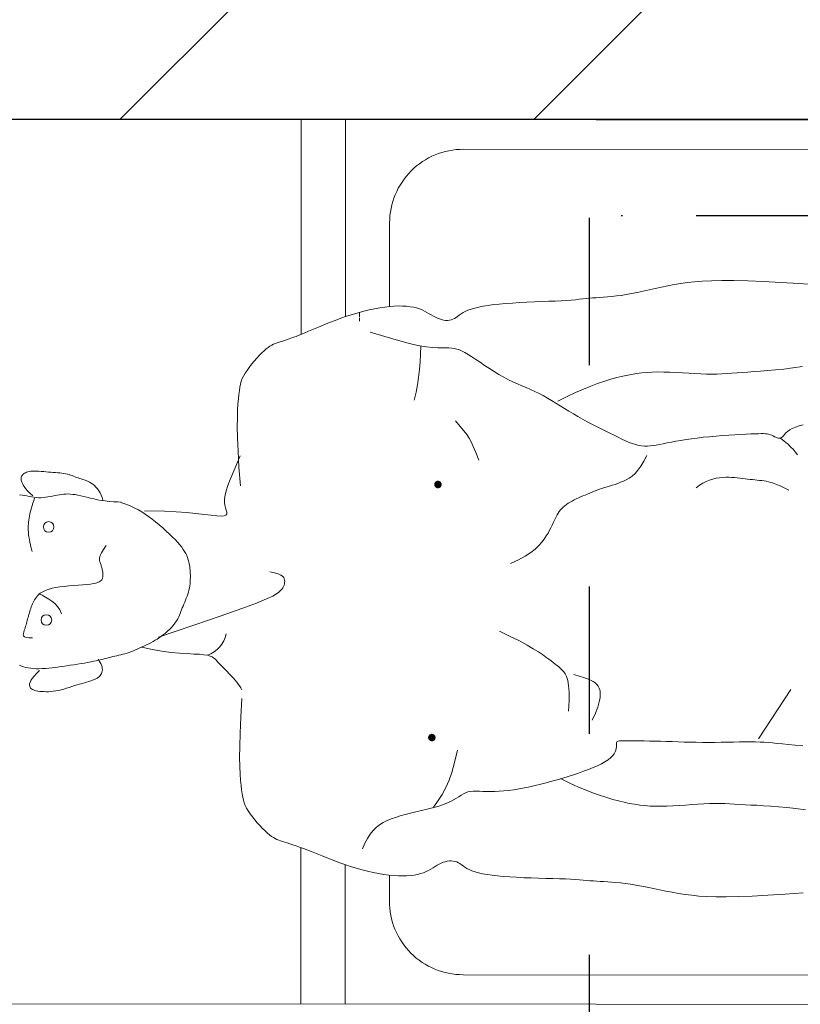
# Model space of a CAD drawing. Header units: millimetres. Extents: x 24385 to 79107, y -56478 to -23676.
# Tile 254 of 256: x 28081 to 28144, y -25448 to -25368. Entities that reach past the tile are written whole.
import ezdxf

# ---------------------------------------------------------------- set-up
doc = ezdxf.new("R2010")
doc.units = ezdxf.units.MM
doc.header["$LTSCALE"] = 2
doc.linetypes.add('ACAD_ISO03W100', pattern=[30, 12, -18])
doc.linetypes.add('ACAD_ISO10W100', pattern=[18, 12, -3, 0, -3])
for name, color, linetype, lineweight in [('0_OPIS', 7, 'Continuous', 13), ('10', 7, 'Continuous', 9), ('3DPLAN_A_TABELKA POMIESZCZEŃ', 7, 'Continuous', 0), ('6', 253, 'Continuous', 0)]:
    doc.layers.add(name, color=color, linetype=linetype, lineweight=lineweight)
for name, color, linetype in [('3DPLAN_A_KRESKOWANIE 1', 253, 'Continuous'), ('3DPLAN_A_OPIS', 8, 'Continuous'), ('3DPLAN_K_NOŚNA', 7, 'Continuous')]:
    doc.layers.add(name, color=color, linetype=linetype)
doc.layers.add('3DPLAN_A_OBWIEDNIA', color=6, linetype='Continuous', plot=False)
for name, color, linetype, lineweight, true_color in [('FURNITURE ZD 1 500', 7, 'Continuous', 13, 0x9fa8a5), ('kanalizacja', 7, 'Continuous', 30, 0xbf3000), ('kanalizacja pod stropem skropliny', 7, 'Continuous', 30, 0x60bb04)]:
    doc.layers.add(name, color=color, linetype=linetype, lineweight=lineweight, true_color=true_color)
doc.styles.add('ARIAL', font='arial.ttf')

# ---------------------------------------------------------------- blocks, each defined once
blk = doc.blocks.new('A$C7B9C5A86')
at = {"layer": '6', "color": 7}
for p, q in [((1.787, 0.6386), (1.787, 0.6432)), ((1.787, 0.6362), (1.787, 0.6377)), ((1.787, 0.6338), (1.787, 0.6356)), ((2.0043, 0.2702), (2.0151, 0.2721)), ((2.0151, 0.2721), (2.0265, 0.2747)), ((2.0265, 0.2747), (2.027, 0.2749)), ((1.9441, 0.26), (1.9455, 0.2615)), ((1.9455, 0.2615), (1.9471, 0.2628)), ((1.9471, 0.2628), (1.9489, 0.264)), ((1.9489, 0.264), (1.9512, 0.2649)), ((1.9512, 0.2649), (1.9543, 0.2658)), ((1.9543, 0.2658), (1.9582, 0.2664)), ((1.9582, 0.2664), (1.9631, 0.2669)), ((1.9631, 0.2669), (1.9693, 0.2672)), ((1.9693, 0.2672), (1.9766, 0.2676)), ((1.9766, 0.2676), (1.985, 0.2681)), ((1.985, 0.2681), (1.9943, 0.2689)), ((1.9943, 0.2689), (2.0043, 0.2702)), ((1.9326, 0.2478), (1.9348, 0.2501)), ((1.9348, 0.2501), (1.937, 0.2523)), ((1.937, 0.2523), (1.9391, 0.2545)), ((1.9391, 0.2545), (1.941, 0.2565)), ((1.941, 0.2565), (1.9427, 0.2583)), ((1.9427, 0.2583), (1.9441, 0.26)), ((1.9238, 0.2385), (1.9259, 0.2408)), ((1.9259, 0.2408), (1.928, 0.2431)), ((1.928, 0.2431), (1.9303, 0.2454)), ((1.9303, 0.2454), (1.9326, 0.2478)), ((1.9165, 0.2278), (1.9175, 0.2299)), ((1.9175, 0.2299), (1.9188, 0.232)), ((1.9188, 0.232), (1.9202, 0.2341)), ((1.9202, 0.2341), (1.9219, 0.2363)), ((1.9219, 0.2363), (1.9238, 0.2385)), ((1.2985, 0.1664), (1.3071, 0.1671)), ((1.3071, 0.1671), (1.3146, 0.1678)), ((1.3146, 0.1678), (1.321, 0.1684)), ((1.321, 0.1684), (1.3267, 0.169)), ((1.3267, 0.169), (1.3318, 0.1695)), ((1.3318, 0.1695), (1.3365, 0.1699)), ((1.3365, 0.1699), (1.3411, 0.1702)), ((1.3411, 0.1702), (1.3457, 0.1705)), ((1.3457, 0.1705), (1.3507, 0.1706)), ((1.3507, 0.1706), (1.3561, 0.1707)), ((1.3561, 0.1707), (1.362, 0.1707)), ((1.362, 0.1707), (1.3682, 0.1706)), ((1.3682, 0.1706), (1.3748, 0.1704)), ((1.3748, 0.1704), (1.3815, 0.1703)), ((1.3815, 0.1703), (1.3884, 0.1702)), ((1.3884, 0.1702), (1.3954, 0.1701)), ((1.3954, 0.1701), (1.4023, 0.17)), ((1.4023, 0.17), (1.4092, 0.1701)), ((1.4092, 0.1701), (1.416, 0.1702)), ((1.416, 0.1702), (1.4228, 0.1703)), ((1.4228, 0.1703), (1.4294, 0.1705)), ((1.4294, 0.1705), (1.436, 0.1707)), ((1.436, 0.1707), (1.4425, 0.1709)), ((1.4425, 0.1709), (1.4489, 0.1711)), ((1.4489, 0.1711), (1.4552, 0.1713)), ((1.4552, 0.1713), (1.4614, 0.1714)), ((1.4614, 0.1714), (1.4675, 0.1716)), ((1.4675, 0.1716), (1.4733, 0.1716)), ((1.4733, 0.1716), (1.4788, 0.1717)), ((1.4788, 0.1717), (1.4839, 0.1717)), ((1.4839, 0.1717), (1.4884, 0.1717)), ((1.4884, 0.1717), (1.4924, 0.1717)), ((1.4924, 0.1717), (1.4958, 0.1717)), ((1.4958, 0.1717), (1.4984, 0.1717)), ((1.4984, 0.1717), (1.5004, 0.1716)), ((1.5004, 0.1716), (1.5018, 0.1714)), ((1.5018, 0.1714), (1.5027, 0.1711)), ((1.5027, 0.1711), (1.5033, 0.1707)), ((1.5033, 0.1707), (1.5036, 0.1701)), ((1.5036, 0.1701), (1.5037, 0.1692)), ((1.5037, 0.1692), (1.5037, 0.1682)), ((1.5037, 0.1682), (1.5037, 0.1669)), ((1.5037, 0.1669), (1.5037, 0.1653)), ((1.5037, 0.1653), (1.504, 0.1635)), ((1.504, 0.1635), (1.5044, 0.1616)), ((1.5044, 0.1616), (1.5052, 0.1596)), ((1.5052, 0.1596), (1.5064, 0.1574)), ((1.5064, 0.1574), (1.508, 0.1552)), ((1.508, 0.1552), (1.5102, 0.153)), ((1.5102, 0.153), (1.513, 0.1508)), ((1.513, 0.1508), (1.5165, 0.1487)), ((1.5165, 0.1487), (1.5204, 0.1465)), ((1.5204, 0.1465), (1.5248, 0.1444)), ((1.5248, 0.1444), (1.5295, 0.1424)), ((1.5295, 0.1424), (1.5346, 0.1403)), ((1.5346, 0.1403), (1.54, 0.1383)), ((1.54, 0.1383), (1.5455, 0.1363)), ((1.5455, 0.1363), (1.5512, 0.1344)), ((1.5512, 0.1344), (1.557, 0.1325)), ((1.557, 0.1325), (1.563, 0.1307)), ((1.563, 0.1307), (1.5689, 0.1289)), ((1.5689, 0.1289), (1.575, 0.1272)), ((1.575, 0.1272), (1.581, 0.1255)), ((1.581, 0.1255), (1.5871, 0.124)), ((1.5871, 0.124), (1.5931, 0.1226)), ((1.5931, 0.1226), (1.5992, 0.1212)), ((1.5992, 0.1212), (1.6051, 0.12)), ((1.6051, 0.12), (1.611, 0.1189)), ((1.611, 0.1189), (1.6167, 0.1179)), ((1.6167, 0.1179), (1.6222, 0.1171)), ((1.6222, 0.1171), (1.6276, 0.1165)), ((1.6276, 0.1165), (1.6328, 0.1161)), ((1.6328, 0.1161), (1.6377, 0.1158)), ((1.6377, 0.1158), (1.6423, 0.1158)), ((1.6423, 0.1158), (1.6467, 0.1159)), ((1.6467, 0.1159), (1.6508, 0.116)), ((1.6508, 0.116), (1.6546, 0.1162)), ((1.6546, 0.1162), (1.6582, 0.1163)), ((1.6582, 0.1163), (1.6615, 0.1162)), ((1.6615, 0.1162), (1.6645, 0.116)), ((1.6645, 0.116), (1.6673, 0.1154)), ((1.6673, 0.1154), (1.6699, 0.1145)), ((1.6699, 0.1145), (1.6723, 0.1133)), ((1.6723, 0.1133), (1.6747, 0.1119)), ((1.6747, 0.1119), (1.6773, 0.1102)), ((1.6773, 0.1102), (1.68, 0.1084)), ((1.68, 0.1084), (1.6831, 0.1066)), ((1.6831, 0.1066), (1.6866, 0.1047)), ((1.6866, 0.1047), (1.6907, 0.1029)), ((1.6907, 0.1029), (1.6954, 0.1011)), ((1.6954, 0.1011), (1.7006, 0.0995)), ((1.7006, 0.0995), (1.7063, 0.0979)), ((1.7063, 0.0979), (1.7123, 0.0963)), ((1.7123, 0.0963), (1.7184, 0.0948)), ((1.7184, 0.0948), (1.7245, 0.0933)), ((1.7245, 0.0933), (1.7306, 0.0919)), ((1.7306, 0.0919), (1.7364, 0.0904)), ((1.7364, 0.0904), (1.7419, 0.089)), ((1.7419, 0.089), (1.7471, 0.0874)), ((1.7471, 0.0874), (1.7519, 0.0857)), ((1.7519, 0.0857), (1.7564, 0.0838)), ((1.7564, 0.0838), (1.7607, 0.0817)), ((1.7607, 0.0817), (1.7646, 0.0791)), ((1.7646, 0.0791), (1.7683, 0.0762)), ((1.7683, 0.0762), (1.7718, 0.0728)), ((1.7718, 0.0728), (1.775, 0.0688)), ((1.775, 0.0688), (1.778, 0.0641)), ((1.778, 0.0641), (1.7807, 0.0588)), ((1.7807, 0.0588), (1.7833, 0.0526))]:
    blk.add_line(p, q, dxfattribs=at)
for points in [[(1.918, 0.4524), (1.9196, 0.4731), (1.9206, 0.4906), (1.9212, 0.5053), (1.9214, 0.5175), (1.9213, 0.5275), (1.9211, 0.5358), (1.9207, 0.5426), (1.9202, 0.5483), (1.9197, 0.5532), (1.9192, 0.5574), (1.9187, 0.5611), (1.918, 0.5645), (1.9171, 0.5676), (1.916, 0.5705), (1.9146, 0.5734), (1.9128, 0.5764), (1.9107, 0.5796), (1.9083, 0.5829), (1.9057, 0.5863), (1.903, 0.5897), (1.9001, 0.5929), (1.8973, 0.596), (1.8946, 0.5988), (1.892, 0.6012), (1.8897, 0.6033), (1.8875, 0.6049), (1.8855, 0.6063), (1.8836, 0.6074), (1.8817, 0.6083), (1.8797, 0.6091), (1.8777, 0.6099), (1.8754, 0.6106), (1.873, 0.6114), (1.8703, 0.6123), (1.8674, 0.6133), (1.8642, 0.6144), (1.8607, 0.6157), (1.8568, 0.6171), (1.8526, 0.6188), (1.848, 0.6206), (1.843, 0.6227), (1.8377, 0.6249), (1.832, 0.6273), (1.8261, 0.6297), (1.82, 0.6322), (1.8138, 0.6346), (1.8075, 0.637), (1.8011, 0.6392), (1.7948, 0.6413), (1.7885, 0.6431), (1.7823, 0.6448), (1.7762, 0.6463), (1.7703, 0.6475), (1.7645, 0.6486), (1.7589, 0.6494), (1.7536, 0.65), (1.7486, 0.6504), (1.7439, 0.6506), (1.7394, 0.6505), (1.7352, 0.6503), (1.7312, 0.6498), (1.7275, 0.6492), (1.7241, 0.6484), (1.7209, 0.6474), (1.7179, 0.6462), (1.7152, 0.6449), (1.7126, 0.6435), (1.7102, 0.6421), (1.7079, 0.6407), (1.7056, 0.6394), (1.7034, 0.6382), (1.7012, 0.6371), (1.6989, 0.6363), (1.6967, 0.6356), (1.6944, 0.6351), (1.6922, 0.6348), (1.69, 0.6348), (1.6879, 0.635), (1.6859, 0.6354), (1.684, 0.636), (1.6823, 0.6369), (1.6806, 0.6379), (1.6789, 0.6391), (1.6771, 0.6404), (1.6751, 0.6418), (1.6729, 0.6433), (1.6704, 0.6447), (1.6675, 0.646), (1.664, 0.6472), (1.6601, 0.6484), (1.6557, 0.6495), (1.6508, 0.6504), (1.6454, 0.6513), (1.6395, 0.6521), (1.633, 0.6528), (1.626, 0.6534), (1.6185, 0.6539), (1.6106, 0.6544), (1.6025, 0.6548), (1.5943, 0.6552), (1.5863, 0.6555), (1.5786, 0.6558), (1.5714, 0.6561), (1.5648, 0.6565), (1.5589, 0.6568), (1.5537, 0.6572), (1.5491, 0.6576), (1.545, 0.658), (1.5411, 0.6584), (1.5374, 0.6588), (1.5339, 0.6592), (1.5302, 0.6595), (1.5264, 0.6598), (1.5224, 0.6601), (1.5182, 0.6604), (1.5138, 0.6607), (1.5091, 0.6612), (1.5041, 0.6617), (1.4988, 0.6624), (1.4933, 0.6633), (1.4874, 0.6644), (1.4811, 0.6656), (1.4747, 0.667), (1.468, 0.6684), (1.4612, 0.6699), (1.4543, 0.6714), (1.4473, 0.6728), (1.4403, 0.6742), (1.4332, 0.6754), (1.4259, 0.6765), (1.4179, 0.6774), (1.4092, 0.6781), (1.3992, 0.6785), (1.3878, 0.6787), (1.3747, 0.6787), (1.3595, 0.6783), (1.3421, 0.6776), (1.3231, 0.6766), (1.303, 0.6754), (1.2825, 0.6741)], [(1.2991, 0.5842), (1.3098, 0.5826), (1.3197, 0.5813), (1.3289, 0.5804), (1.3374, 0.5796), (1.3453, 0.579), (1.3526, 0.5785), (1.3594, 0.578), (1.3657, 0.5776), (1.3715, 0.5771), (1.3771, 0.5767), (1.3826, 0.5763), (1.3879, 0.576), (1.3934, 0.5758), (1.399, 0.5757), (1.4048, 0.5758), (1.4111, 0.5759), (1.4176, 0.5762), (1.4244, 0.5766), (1.4313, 0.577), (1.4382, 0.5774), (1.4451, 0.5777), (1.4518, 0.5779), (1.4583, 0.578), (1.4645, 0.5778), (1.4704, 0.5775), (1.4761, 0.577), (1.4818, 0.5763), (1.4874, 0.5753), (1.4931, 0.5742), (1.4989, 0.5729), (1.5049, 0.5714), (1.5111, 0.5696), (1.5177, 0.5676), (1.5248, 0.5652), (1.5323, 0.5625), (1.5403, 0.5592), (1.549, 0.5554), (1.5583, 0.5509), (1.5684, 0.5458)], [(1.7751, 0.6219), (1.7466, 0.6132), (1.7334, 0.6096), (1.7225, 0.6072), (1.7136, 0.6057), (1.7064, 0.6048), (1.7006, 0.6045), (1.6959, 0.6044), (1.6919, 0.6044), (1.6885, 0.6044), (1.6854, 0.6042), (1.6825, 0.6038), (1.6797, 0.6032), (1.6769, 0.6023), (1.674, 0.601), (1.6708, 0.5993), (1.6672, 0.5972), (1.6632, 0.5947), (1.6588, 0.5918), (1.6541, 0.5886), (1.6491, 0.5852), (1.6439, 0.5818), (1.6387, 0.5784), (1.6333, 0.5751), (1.6281, 0.5721), (1.6229, 0.5694), (1.6179, 0.567), (1.6129, 0.5648), (1.608, 0.5627), (1.6032, 0.5607), (1.5985, 0.5587), (1.5938, 0.5566), (1.5891, 0.5544), (1.5845, 0.5519), (1.5799, 0.5493), (1.5753, 0.5466), (1.5706, 0.5437), (1.5659, 0.5407), (1.5612, 0.5377), (1.5563, 0.5347), (1.5514, 0.5318), (1.5464, 0.5289), (1.5412, 0.526), (1.5361, 0.5232), (1.5309, 0.5206), (1.5258, 0.5179), (1.5208, 0.5154), (1.5158, 0.5129), (1.5111, 0.5105), (1.5065, 0.5083), (1.5021, 0.5061), (1.4979, 0.504), (1.4938, 0.5022), (1.49, 0.5005), (1.4863, 0.4991), (1.4828, 0.498), (1.4794, 0.4971), (1.4762, 0.4965), (1.473, 0.4963), (1.4699, 0.4963), (1.4668, 0.4965), (1.4635, 0.4969), (1.4601, 0.4975), (1.4564, 0.4982), (1.4524, 0.499), (1.4481, 0.4999), (1.4434, 0.5008), (1.4384, 0.5017), (1.433, 0.5027), (1.4273, 0.5036), (1.4213, 0.5045), (1.4149, 0.5053), (1.4083, 0.5061), (1.4013, 0.5068), (1.3942, 0.5074), (1.3871, 0.508), (1.3801, 0.5085), (1.3734, 0.5089), (1.367, 0.5092), (1.3611, 0.5095), (1.3559, 0.5098), (1.3515, 0.51), (1.3477, 0.5101), (1.3446, 0.5102), (1.3419, 0.5102), (1.3397, 0.5101), (1.3378, 0.5099), (1.336, 0.5095), (1.3344, 0.509), (1.3328, 0.5083), (1.3313, 0.5076), (1.3298, 0.5068), (1.3283, 0.5061), (1.3269, 0.5056), (1.3256, 0.5052), (1.3244, 0.505), (1.3232, 0.5052), (1.3222, 0.5058), (1.3212, 0.5067), (1.3201, 0.5079), (1.3189, 0.5093), (1.3174, 0.5109), (1.3155, 0.5125), (1.3132, 0.5142), (1.3103, 0.5158), (1.3068, 0.5172), (1.3027, 0.5186), (1.2982, 0.5198)], [(1.7193, 0.6062), (1.7196, 0.5978), (1.7202, 0.5892), (1.721, 0.5806), (1.722, 0.572), (1.7232, 0.5637), (1.7246, 0.5558), (1.7262, 0.5484), (1.7266, 0.547)], [(1.6812, 0.524), (1.676, 0.518), (1.672, 0.5132), (1.6688, 0.5091), (1.6662, 0.5051), (1.6639, 0.5009), (1.6616, 0.4957), (1.6589, 0.4892), (1.6556, 0.4809)], [(1.3231, 0.5047), (1.3197, 0.5022), (1.3171, 0.5002), (1.315, 0.4985), (1.3132, 0.4968), (1.3114, 0.495), (1.3095, 0.4929), (1.3072, 0.4902), (1.3044, 0.4867)], [(1.4705, 0.4862), (1.4737, 0.4797), (1.4769, 0.4743), (1.4802, 0.4699), (1.4834, 0.4663), (1.4867, 0.4634), (1.4899, 0.4611), (1.4931, 0.4593), (1.4963, 0.4578), (1.4994, 0.4565), (1.5025, 0.4553), (1.5055, 0.4542), (1.5085, 0.4533), (1.5114, 0.4524), (1.5143, 0.4515), (1.5171, 0.4507), (1.5199, 0.4498), (1.5227, 0.4489), (1.5254, 0.4479), (1.5281, 0.4468), (1.5307, 0.4458), (1.5333, 0.4447), (1.5359, 0.4436), (1.5384, 0.4425), (1.5409, 0.4414), (1.5434, 0.4403), (1.5458, 0.4392), (1.5482, 0.4381), (1.5506, 0.437), (1.5528, 0.4358), (1.555, 0.4346), (1.557, 0.4334), (1.5589, 0.4321), (1.5607, 0.4307), (1.5624, 0.4292), (1.564, 0.4277), (1.5654, 0.4261), (1.5668, 0.4243), (1.568, 0.4225), (1.5692, 0.4206), (1.5703, 0.4186), (1.5714, 0.4164), (1.5725, 0.4142), (1.5736, 0.4117), (1.5747, 0.4092), (1.576, 0.4065), (1.5775, 0.4036), (1.5792, 0.4006), (1.5811, 0.3974), (1.5833, 0.394), (1.586, 0.3904), (1.5893, 0.3867), (1.5934, 0.3829), (1.5983, 0.379), (1.6044, 0.3751), (1.6117, 0.3711), (1.6204, 0.3672)], [(2.0234, 0.4249), (2.0014, 0.4244), (1.9888, 0.4238), (1.9773, 0.4229), (1.967, 0.4219), (1.9579, 0.4208), (1.9502, 0.42), (1.9439, 0.4194), (1.9391, 0.4192), (1.9359, 0.4195), (1.934, 0.4203), (1.9331, 0.4217), (1.9331, 0.4235), (1.9336, 0.4257), (1.9343, 0.4283), (1.9351, 0.4312), (1.9355, 0.4345), (1.9354, 0.4381), (1.9348, 0.4423), (1.9335, 0.447), (1.9317, 0.4527), (1.9292, 0.4593), (1.926, 0.4672), (1.9221, 0.4765), (1.9184, 0.4855)], [(2.1465, 0.4412), (2.1498, 0.4443), (2.1524, 0.447), (2.1545, 0.4494), (2.1561, 0.4515), (2.1573, 0.4532), (2.1581, 0.4548), (2.1587, 0.4562), (2.1591, 0.4574), (2.1593, 0.4586), (2.1594, 0.4597), (2.1594, 0.4607), (2.1593, 0.4617), (2.159, 0.4626), (2.1586, 0.4634), (2.1581, 0.4642), (2.1575, 0.465), (2.1567, 0.4656), (2.1558, 0.4663), (2.1548, 0.4668), (2.1536, 0.4673), (2.1522, 0.4678), (2.1506, 0.4681), (2.1489, 0.4684), (2.1469, 0.4685), (2.1447, 0.4686), (2.1424, 0.4685), (2.1399, 0.4684), (2.1373, 0.4682), (2.1346, 0.468), (2.1319, 0.4678), (2.1293, 0.4675), (2.1266, 0.4673), (2.124, 0.4671), (2.1216, 0.4669), (2.1191, 0.4667), (2.1168, 0.4665), (2.1146, 0.4662), (2.1125, 0.466), (2.1105, 0.4656), (2.1085, 0.4652), (2.1067, 0.4647), (2.105, 0.4642), (2.1033, 0.4636), (2.1017, 0.463), (2.1, 0.4623), (2.0984, 0.4617), (2.0968, 0.4611), (2.0952, 0.4605), (2.0934, 0.4599), (2.0917, 0.4593), (2.0899, 0.4588), (2.088, 0.4581), (2.0862, 0.4574), (2.0843, 0.4565), (2.0825, 0.4554), (2.0806, 0.4541), (2.0788, 0.4526), (2.077, 0.4509), (2.0753, 0.4489), (2.0737, 0.4468), (2.0724, 0.4445), (2.0712, 0.442), (2.0702, 0.4394), (2.0696, 0.4367)], [(1.4162, 0.4506), (1.4125, 0.4533), (1.4088, 0.4556), (1.4051, 0.4575), (1.4014, 0.459), (1.3977, 0.4601), (1.394, 0.461), (1.3904, 0.4616), (1.387, 0.4619), (1.3836, 0.4621), (1.3803, 0.4621), (1.3771, 0.4619), (1.374, 0.4617), (1.3709, 0.4614), (1.368, 0.4611), (1.3651, 0.4607), (1.3623, 0.4603), (1.3595, 0.46), (1.3568, 0.4598), (1.3541, 0.4595), (1.3515, 0.4593), (1.3489, 0.459), (1.3464, 0.4587), (1.3439, 0.4585), (1.3414, 0.4581), (1.339, 0.4577), (1.3365, 0.4572), (1.3338, 0.4565), (1.3308, 0.4555), (1.3275, 0.4542), (1.3237, 0.4526), (1.3193, 0.4505), (1.3142, 0.4479)], [(2.0493, 0.4344), (2.053, 0.4346), (2.0578, 0.4349), (2.0624, 0.4352), (2.0669, 0.4357), (2.0712, 0.4363), (2.0754, 0.4371), (2.0794, 0.4379), (2.0832, 0.4389), (2.0869, 0.4398), (2.0904, 0.4407), (2.0937, 0.4415), (2.0969, 0.4421), (2.0998, 0.4427), (2.1025, 0.443), (2.1051, 0.4433), (2.1076, 0.4434), (2.1101, 0.4433), (2.1125, 0.4432), (2.1149, 0.4429), (2.1173, 0.4425), (2.1197, 0.4421), (2.1223, 0.4416), (2.1248, 0.441), (2.1274, 0.4405), (2.13, 0.4401), (2.1326, 0.4397), (2.1352, 0.4394), (2.1378, 0.4393), (2.1403, 0.4393), (2.1429, 0.4395), (2.1454, 0.4398), (2.148, 0.4402), (2.1505, 0.4407), (2.1531, 0.4412), (2.1557, 0.4417), (2.1584, 0.4421), (2.1611, 0.4425)], [(2.1611, 0.2547), (2.1589, 0.2538), (2.1566, 0.253), (2.1541, 0.2523), (2.1515, 0.2518), (2.1488, 0.2514), (2.1459, 0.2511), (2.1429, 0.2509), (2.1397, 0.2509), (2.1363, 0.251), (2.1327, 0.2512), (2.129, 0.2515), (2.1252, 0.2519), (2.1213, 0.2524), (2.1173, 0.2529), (2.1133, 0.2535), (2.1093, 0.2541), (2.1052, 0.2547), (2.1012, 0.2553), (2.0973, 0.256), (2.0934, 0.2566), (2.0897, 0.2572), (2.0861, 0.2579), (2.0827, 0.2585), (2.0796, 0.2591), (2.0766, 0.2598), (2.0739, 0.2604), (2.0714, 0.261), (2.0691, 0.2616), (2.0668, 0.2622), (2.0646, 0.2627), (2.0625, 0.2633), (2.0604, 0.2638), (2.0583, 0.2643), (2.0561, 0.2648), (2.0539, 0.2653), (2.0517, 0.2658), (2.0495, 0.2663), (2.0473, 0.2669), (2.045, 0.2675), (2.0427, 0.2682), (2.0404, 0.269), (2.038, 0.2698), (2.0357, 0.2708), (2.0333, 0.2717), (2.0309, 0.2727), (2.0285, 0.2738), (2.0261, 0.2749), (2.0237, 0.2761), (2.0213, 0.2772), (2.0189, 0.2784), (2.0165, 0.2796), (2.0141, 0.2809), (2.0117, 0.2823), (2.0094, 0.2837), (2.0071, 0.2852), (2.0048, 0.2868), (2.0025, 0.2885), (2.0003, 0.2903), (1.9982, 0.2922), (1.9961, 0.2941), (1.9942, 0.2961), (1.9924, 0.2981), (1.9908, 0.3001), (1.9893, 0.3021), (1.988, 0.304), (1.9869, 0.306), (1.9859, 0.308), (1.9851, 0.31), (1.9842, 0.3119), (1.9835, 0.3139), (1.9827, 0.3159), (1.9819, 0.318), (1.9811, 0.32), (1.9802, 0.3221), (1.9793, 0.3242), (1.9784, 0.3264), (1.9775, 0.3286), (1.9767, 0.3308), (1.9759, 0.333), (1.9752, 0.3353), (1.9746, 0.3376), (1.9741, 0.3399), (1.9737, 0.3423), (1.9734, 0.3446), (1.9732, 0.347), (1.9731, 0.3494), (1.973, 0.3518), (1.973, 0.3542), (1.9731, 0.3567), (1.9732, 0.3591), (1.9735, 0.3616), (1.9738, 0.364), (1.9742, 0.3664), (1.9748, 0.3688), (1.9754, 0.3711), (1.9762, 0.3734), (1.9771, 0.3756), (1.9781, 0.3779), (1.9794, 0.3801), (1.9809, 0.3824), (1.9826, 0.3848), (1.9846, 0.3873), (1.987, 0.39), (1.9896, 0.3929), (1.9927, 0.396), (1.9961, 0.3992), (1.9997, 0.4026), (2.0035, 0.406), (2.0074, 0.4094), (2.0114, 0.4127), (2.0153, 0.4158), (2.0192, 0.4187), (2.0229, 0.4213), (2.0266, 0.4237), (2.0303, 0.4259), (2.0343, 0.4279), (2.0385, 0.4299), (2.0432, 0.4318), (2.0485, 0.4337), (2.0495, 0.434)], [(2.1472, 0.3802), (2.1482, 0.3837), (2.149, 0.3871), (2.1497, 0.3903), (2.1503, 0.3933), (2.1508, 0.3961), (2.1512, 0.3989), (2.1514, 0.4014), (2.1515, 0.4039), (2.1516, 0.4062), (2.1515, 0.4084), (2.1514, 0.4105), (2.1512, 0.4126), (2.1509, 0.4146), (2.1506, 0.4167), (2.1502, 0.4188), (2.1498, 0.421), (2.1493, 0.4232), (2.1487, 0.4256), (2.1481, 0.4281), (2.1474, 0.4307), (2.1466, 0.4334), (2.1456, 0.4363), (2.1446, 0.4389)], [(2.0656, 0.3867), (2.0672, 0.3844), (2.0686, 0.3823), (2.0698, 0.3804), (2.0708, 0.3786), (2.0716, 0.3771), (2.0722, 0.3756), (2.0727, 0.3743), (2.073, 0.3731), (2.0731, 0.372), (2.0731, 0.3709), (2.073, 0.3699), (2.0728, 0.3689), (2.0725, 0.368), (2.0721, 0.367), (2.0718, 0.3661), (2.0714, 0.3651), (2.0711, 0.364), (2.0708, 0.363), (2.0705, 0.3619), (2.0702, 0.3608), (2.07, 0.3597), (2.0698, 0.3586), (2.0696, 0.3575), (2.0695, 0.3565), (2.0694, 0.3555), (2.0693, 0.3545), (2.0693, 0.3536), (2.0694, 0.3527), (2.0695, 0.3519), (2.0697, 0.3511), (2.0699, 0.3503), (2.0702, 0.3495), (2.0707, 0.3487), (2.0713, 0.348), (2.0722, 0.3473), (2.0733, 0.3466), (2.0749, 0.3459), (2.077, 0.3453), (2.0797, 0.3447), (2.083, 0.3442), (2.0869, 0.3438), (2.0914, 0.3434), (2.0964, 0.343), (2.1015, 0.3425), (2.1068, 0.3421), (2.1119, 0.3416), (2.1168, 0.341), (2.1213, 0.3403), (2.1253, 0.3395), (2.1287, 0.3386), (2.1317, 0.3376), (2.1342, 0.3365), (2.1364, 0.3353), (2.1383, 0.334), (2.1399, 0.3327), (2.1413, 0.3313), (2.1426, 0.3299), (2.1436, 0.3284), (2.1446, 0.3269), (2.1455, 0.3254), (2.1462, 0.3239), (2.1469, 0.3223), (2.1476, 0.3207), (2.1482, 0.3191), (2.1487, 0.3174), (2.1493, 0.3157), (2.1498, 0.3141), (2.1503, 0.3124), (2.1508, 0.3107), (2.1513, 0.309), (2.1518, 0.3073), (2.1522, 0.3057), (2.1526, 0.304), (2.1531, 0.3024), (2.1535, 0.3008), (2.154, 0.2992), (2.1544, 0.2977), (2.1549, 0.2961), (2.1554, 0.2945), (2.1559, 0.2929), (2.1565, 0.2913), (2.1569, 0.2898), (2.157, 0.2883), (2.1566, 0.2871), (2.1556, 0.286), (2.1538, 0.2852), (2.1509, 0.2848), (2.1469, 0.2848)], [(2.0081, 0.2858), (1.9691, 0.2989), (1.939, 0.3093), (1.9164, 0.3173), (1.9002, 0.3234), (1.8893, 0.3279), (1.8824, 0.3311), (1.8783, 0.3335), (1.8758, 0.3354), (1.8739, 0.3371), (1.8724, 0.3388), (1.8713, 0.3403), (1.8704, 0.3417), (1.8698, 0.3431), (1.8695, 0.3445), (1.8693, 0.3459), (1.8692, 0.3473), (1.8693, 0.3487), (1.8696, 0.3501), (1.8703, 0.3515), (1.8716, 0.3529), (1.8736, 0.3542), (1.8765, 0.3554), (1.8805, 0.3566), (1.8856, 0.3576)], [(2.14, 0.3338), (2.1362, 0.3318), (2.1325, 0.3298), (2.1289, 0.3277), (2.1254, 0.3253), (2.1222, 0.3226), (2.1194, 0.3194), (2.1169, 0.3157), (2.1148, 0.3113)], [(1.6328, 0.2925), (1.6208, 0.2868), (1.6107, 0.2817), (1.6023, 0.2772), (1.5954, 0.2732), (1.5897, 0.2697), (1.5852, 0.2667), (1.5815, 0.264), (1.5784, 0.2618), (1.5758, 0.2598), (1.5735, 0.2581), (1.5715, 0.2565), (1.5697, 0.2551), (1.5681, 0.2538), (1.5666, 0.2525), (1.565, 0.2511), (1.5635, 0.2495), (1.5619, 0.2478), (1.5602, 0.2455), (1.5587, 0.2425), (1.5574, 0.2383), (1.5565, 0.2327), (1.556, 0.2254), (1.556, 0.2161), (1.5567, 0.2044)], [(2.139, 0.2489), (2.1424, 0.2457), (2.1451, 0.2428), (2.1471, 0.2403), (2.1486, 0.2381), (2.1495, 0.2361), (2.15, 0.2344), (2.1501, 0.2329), (2.1499, 0.2316), (2.1495, 0.2305), (2.1489, 0.2295), (2.1481, 0.2287), (2.147, 0.2281), (2.1458, 0.2275), (2.1443, 0.227), (2.1427, 0.2266), (2.1409, 0.2263), (2.1388, 0.226), (2.1367, 0.2258), (2.1343, 0.2257), (2.1319, 0.2256), (2.1293, 0.2256), (2.1266, 0.2258), (2.1239, 0.2261), (2.1211, 0.2265), (2.1182, 0.2271), (2.1153, 0.2278), (2.1123, 0.2286), (2.1094, 0.2295), (2.1065, 0.2304), (2.1035, 0.2314), (2.1007, 0.2323), (2.0978, 0.2332), (2.095, 0.234), (2.0923, 0.2348), (2.0897, 0.2355), (2.0872, 0.2362), (2.0848, 0.2369), (2.0826, 0.2376), (2.0806, 0.2383), (2.0787, 0.2391), (2.0771, 0.2398), (2.0756, 0.2406), (2.0743, 0.2415), (2.0732, 0.2424), (2.0723, 0.2434), (2.0715, 0.2445), (2.0709, 0.2456), (2.0704, 0.2468), (2.0701, 0.2482), (2.0699, 0.2496), (2.07, 0.2512), (2.0702, 0.2529), (2.0708, 0.2547), (2.0717, 0.2568), (2.073, 0.259), (2.0746, 0.2614)], [(1.5508, 0.2447), (1.545, 0.243), (1.54, 0.2415), (1.5358, 0.2401), (1.5324, 0.2387), (1.5295, 0.2372), (1.5272, 0.2357), (1.5254, 0.2339), (1.5239, 0.2319), (1.5227, 0.2296), (1.5219, 0.2268), (1.5216, 0.2234), (1.5218, 0.2194), (1.5227, 0.2147), (1.5244, 0.209), (1.527, 0.2022), (1.5305, 0.1944)], [(1.3118, 0.2284), (1.3473, 0.174)], [(1.9163, 0.2184), (1.9175, 0.1977), (1.9183, 0.1802), (1.9186, 0.1655), (1.9187, 0.1533), (1.9185, 0.1432), (1.9181, 0.135), (1.9176, 0.1282), (1.917, 0.1225), (1.9165, 0.1176), (1.9159, 0.1134), (1.9153, 0.1097), (1.9145, 0.1063), (1.9136, 0.1033), (1.9125, 0.1004), (1.911, 0.0975), (1.9092, 0.0945), (1.9071, 0.0913), (1.9046, 0.088), (1.902, 0.0847), (1.8992, 0.0814), (1.8963, 0.0782), (1.8934, 0.0751), (1.8906, 0.0724), (1.888, 0.07), (1.8857, 0.068), (1.8835, 0.0663), (1.8815, 0.065), (1.8795, 0.0639), (1.8776, 0.063), (1.8756, 0.0623), (1.8736, 0.0616), (1.8713, 0.0608), (1.8689, 0.0601), (1.8662, 0.0592), (1.8633, 0.0583), (1.86, 0.0572), (1.8565, 0.056), (1.8526, 0.0546), (1.8484, 0.053), (1.8437, 0.0513), (1.8387, 0.0493), (1.8333, 0.0471), (1.8277, 0.0448), (1.8217, 0.0425), (1.8156, 0.0401), (1.8094, 0.0377), (1.803, 0.0355), (1.7966, 0.0333), (1.7902, 0.0314), (1.7839, 0.0296), (1.7777, 0.0281), (1.7716, 0.0267), (1.7656, 0.0255), (1.7598, 0.0245), (1.7543, 0.0238), (1.749, 0.0233), (1.7439, 0.0229), (1.7392, 0.0229), (1.7347, 0.023), (1.7305, 0.0233), (1.7265, 0.0238), (1.7228, 0.0245), (1.7194, 0.0254), (1.7162, 0.0264), (1.7133, 0.0276), (1.7106, 0.029), (1.7081, 0.0304), (1.7056, 0.0318), (1.7033, 0.0332), (1.7011, 0.0346), (1.6989, 0.0358), (1.6967, 0.0369), (1.6945, 0.0379), (1.6922, 0.0386), (1.69, 0.0391), (1.6877, 0.0394), (1.6856, 0.0394), (1.6835, 0.0393), (1.6814, 0.0389), (1.6796, 0.0383), (1.6778, 0.0375), (1.6761, 0.0365), (1.6744, 0.0353), (1.6726, 0.034), (1.6706, 0.0326), (1.6684, 0.0312), (1.6658, 0.0299), (1.6629, 0.0286), (1.6594, 0.0274), (1.6555, 0.0263), (1.6511, 0.0253), (1.6462, 0.0244), (1.6407, 0.0236), (1.6348, 0.0229), (1.6283, 0.0223), (1.6213, 0.0218), (1.6137, 0.0214), (1.6058, 0.021), (1.5977, 0.0207), (1.5896, 0.0205), (1.5816, 0.0203), (1.5739, 0.0201), (1.5666, 0.0199), (1.56, 0.0196), (1.5542, 0.0194), (1.549, 0.019), (1.5444, 0.0187), (1.5402, 0.0184), (1.5363, 0.018), (1.5327, 0.0177), (1.5291, 0.0174), (1.5254, 0.0171), (1.5216, 0.0169), (1.5176, 0.0167), (1.5134, 0.0164), (1.509, 0.0161), (1.5043, 0.0158), (1.4993, 0.0153), (1.494, 0.0146), (1.4884, 0.0139), (1.4825, 0.0129), (1.4763, 0.0117), (1.4698, 0.0105), (1.4631, 0.0091), (1.4563, 0.0077), (1.4493, 0.0064), (1.4423, 0.005), (1.4353, 0.0038), (1.4282, 0.0027), (1.4208, 0.0017), (1.4129, 0.0009), (1.4041, 0.0004), (1.3942, 0), (1.3828, 0), (1.3696, 0.0003), (1.3544, 0.0009), (1.3371, 0.0018), (1.318, 0.0031), (1.298, 0.0046)], [(1.2955, 0.0958), (1.3062, 0.0973), (1.3161, 0.0984), (1.3253, 0.0993), (1.3338, 0.0999), (1.3417, 0.1004), (1.3491, 0.1008), (1.3558, 0.1011), (1.3621, 0.1015), (1.368, 0.1018), (1.3736, 0.1022), (1.379, 0.1025), (1.3844, 0.1027), (1.3898, 0.1028), (1.3954, 0.1028), (1.4013, 0.1027), (1.4076, 0.1024), (1.4141, 0.102), (1.4209, 0.1016), (1.4277, 0.1011), (1.4347, 0.1006), (1.4415, 0.1002), (1.4482, 0.0999), (1.4547, 0.0997), (1.4609, 0.0997), (1.4668, 0.1), (1.4726, 0.1004), (1.4782, 0.1011), (1.4839, 0.1019), (1.4896, 0.1029), (1.4954, 0.1042), (1.5014, 0.1056), (1.5077, 0.1073), (1.5143, 0.1092), (1.5214, 0.1115), (1.5289, 0.1141), (1.537, 0.1173), (1.5457, 0.1209), (1.5551, 0.1253), (1.5653, 0.1302)], [(1.6787, 0.1613), (1.6821, 0.1477), (1.6851, 0.137), (1.6881, 0.1282), (1.6915, 0.1204), (1.6958, 0.1126), (1.7015, 0.1039), (1.7054, 0.0985)]]:
    blk.add_lwpolyline(points, dxfattribs=at)
at = {"layer": '6', "color": 7, "const_width": 0.00407}
for points in [[(1.7004, 0.4561, 1), (1.7005, 0.4519, 1)], [(1.707, 0.1774, 1), (1.7071, 0.1732, 1)]]:
    blk.add_lwpolyline(points, format="xyb", close=True, dxfattribs=at)
at = {"layer": '6', "color": 7}
for centre in [(2.1291, 0.4071), (2.1316, 0.3046)]:
    blk.add_circle(centre, 0.00586, dxfattribs=at)
blk.add_arc((1.9648, 0.2959), 0.0319, 191.471, 250.7564, dxfattribs=at)
blk = doc.blocks.new('A$C54E51C45')
at = {"layer": '10'}
for p, q in [((1.38218, 1.27078), (1.43119, 1.1031)), ((1.34763, 1.26069), (1.39261, 1.10678)), ((1.5484, 0.70205), (1.58415, 0.57969)), ((1.51773, 0.67864), (1.5496, 0.56959))]:
    blk.add_line(p, q, dxfattribs=at)
blk.add_lwpolyline([(1.72773, 1.37177), (1.9297, 0.68068), (0.20197, 0.17575), (0, 0.86684)], close=True, dxfattribs=at)
for points in [[(0.27587, 0.22235, -0.414214), (0.20145, 0.26311), (0.0466, 0.79294, -0.414214), (0.08736, 0.86737), (1.26221, 1.21072, -0.414214), (1.33664, 1.16996), (1.35572, 1.10467, -0.414214)], [(1.48558, 0.66033), (1.49148, 0.64012, -0.414214), (1.45072, 0.5657), (0.27587, 0.22235, -0.414214)]]:
    blk.add_lwpolyline(points, format="xyb", dxfattribs=at)
at = {"layer": '10', "xscale": 0.7391716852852, "yscale": 0.7391716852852, "zscale": 0.7391716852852, "rotation": 16.29110475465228}
blk.add_blockref('A$C7B9C5A86', (0.2462, 0.27984), dxfattribs=at)
blk = doc.blocks.new('kondygnacja -1')
at = {"layer": '3DPLAN_A_KRESKOWANIE 1'}
h = blk.add_hatch(dxfattribs=at)
h.set_pattern_fill('ANSI31', color=256, scale=7.5, style=0)
h.set_pattern_definition([(45, (23044.838, -26883.88), (-16.83798, 16.83798), [])])
h.paths.add_polyline_path([(31677.485, -24430.84), (30214.868, -24430.84), (30214.868, -24470.84), (30429.606, -24470.84), (30429.606, -24477.84), (30447.606, -24477.84), (30447.606, -24818.84), (30476.606, -24818.84), (30476.606, -24470.84), (31012.606, -24470.84), (31012.606, -24478.84), (31079.606, -24478.84), (31079.606, -24470.84), (31638.606, -24470.84), (31638.606, -25036.84), (31079.606, -25036.84), (31079.606, -25028.84), (31012.606, -25028.84), (31012.606, -25036.84), (30611.38, -25036.84), (30611.38, -25072.84), (31023.606, -25072.84), (31034.606, -25082.84), (31034.606, -25330.84), (31023.606, -25340.84), (30831.396, -25340.84, -0.038531), (30832.58, -25356.183), (30832.58, -25371.84), (31079.606, -25371.84), (31079.606, -25072.84), (31638.606, -25072.84), (31638.606, -25943.84), (30832.58, -25943.84), (30832.58, -26009.84), (31677.485, -26009.84)])
h.paths.add_polyline_path([(30682.606, -26009.84), (30832.58, -26009.84), (30832.58, -25943.84), (30760.606, -25943.84), (30760.606, -25454.668), (30735.606, -25464.584), (30735.606, -25943.84), (30682.606, -25943.84)])
h.paths.add_polyline_path([(30679.606, -25371.84), (30735.606, -25371.84), (30735.606, -25464.584), (30760.606, -25454.668), (30760.606, -25371.84), (30832.58, -25371.84), (30832.58, -25356.183, 0.038531), (30831.396, -25340.84), (30679.606, -25340.84)])
h.paths.add_polyline_path([(30355.83, -25371.84), (30425.606, -25371.84), (30425.606, -25379.84), (30463.606, -25379.84), (30463.606, -25424.739), (30471.606, -25424.739), (30471.606, -25395.84), (30533.606, -25395.84), (30533.606, -25371.84), (30576.606, -25371.84), (30576.606, -25341.84), (30472.606, -25341.84), (30472.606, -25326.84), (30427.606, -25326.84), (30427.606, -25341.84), (30355.83, -25341.84)])
h.paths.add_polyline_path([(30456.606, -25936.84), (30425.606, -25936.84), (30425.606, -25945.84), (30380.606, -25945.84), (30380.606, -26009.84), (30512.606, -26009.84), (30512.606, -25943.84), (30466.606, -25943.84), (30466.606, -25712.84), (30456.606, -25712.84)])
h.paths.add_polyline_path([(28888.606, -25941.84), (28888.606, -26009.84), (29013.606, -26009.84), (29013.606, -25941.84)])
h.paths.add_polyline_path([(28591.166, -26009.84), (28591.166, -25944.84), (28547.606, -25944.84), (28547.606, -26009.84)])
h.paths.add_polyline_path([(28624.606, -25870.534), (28654.797, -25870.534), (28654.797, -25924.534), (28624.606, -25924.534), (28624.606, -25944.84), (28591.166, -25944.84), (28591.166, -26009.84), (28713.606, -26009.84), (28713.606, -25941.84), (28672.606, -25941.84), (28672.606, -25932.84), (28657.606, -25932.84), (28657.606, -25716.84), (28624.606, -25716.84)])
h.paths.add_polyline_path([(28372.606, -25944.84), (28328.606, -25944.84), (28328.606, -25907.84), (28282.606, -25907.84), (28282.606, -25944.84), (28248.606, -25944.84), (28248.606, -26009.84), (28372.606, -26009.84)])
h.paths.add_polyline_path([(28092.606, -25563.84), (28054.606, -25563.84), (28054.606, -25383.84), (28067.602, -25383.84), (28067.606, -25375.84), (28340.606, -25375.84), (28340.606, -25341.84), (28070.606, -25341.84), (28070.606, -25332.84), (28030.606, -25332.84), (28030.606, -25395.598), (28048.707, -25395.598), (28048.707, -25449.598), (28030.606, -25449.598), (28030.606, -26009.84), (28073.606, -26009.84), (28073.606, -25944.84), (28054.606, -25944.84), (28054.606, -25668.84), (28092.606, -25668.84)])
h.paths.add_polyline_path([(27949.606, -25495.746), (27949.606, -25507.746), (27983.295, -25507.746), (27983.295, -25521.746), (27949.606, -25521.746), (27949.606, -25531.84), (27999.606, -25531.84), (27999.606, -25934.84), (27982.606, -25934.84), (27982.606, -25942.84), (27947.606, -25942.84), (27947.606, -26009.84), (28026.624, -26009.84), (28026.624, -25449.598), (27999.606, -25449.598), (27999.606, -25463.84), (27949.606, -25463.84), (27949.606, -25481.746), (27983.295, -25481.746), (27983.295, -25495.746)])
h.paths.add_polyline_path([(27982.606, -25361.84), (27952.606, -25361.84), (27952.606, -25332.84), (28026.624, -25332.84), (28026.624, -25395.598), (27999.606, -25395.598), (27999.606, -25377.84), (27982.606, -25377.84)])
h.paths.add_polyline_path([(26818.606, -25892.84), (26781.485, -25892.84), (26781.485, -26009.84), (26894.541, -26009.84), (26894.541, -25942.84), (26830.606, -25942.84), (26830.606, -25930.84), (26818.606, -25930.84)])
h.paths.add_polyline_path([(26894.541, -26009.84), (27115.936, -26009.84), (27115.936, -25942.84), (26894.541, -25942.84)])
h.paths.add_polyline_path([(27115.936, -25942.84), (27115.936, -26009.84), (27466.606, -26009.84), (27466.606, -25942.84), (27427.606, -25942.84), (27427.606, -25933.84), (27384.606, -25933.84), (27384.606, -25942.84)])
h.paths.add_polyline_path([(27641.606, -25942.84), (27641.606, -26009.84), (27802.606, -26009.84), (27802.606, -25942.84)])
h.paths.add_polyline_path([(30621.105, -25040.467), (30688.374, -25040.467), (30688.374, -25072.867), (30621.105, -25072.867)], flags=24)
at = {"layer": '3DPLAN_A_OBWIEDNIA'}
blk.add_lwpolyline([(28054.606, -25944.84), (28282.606, -25944.84), (28282.606, -25907.84), (28328.606, -25907.84), (28328.606, -25944.84), (28624.606, -25944.84), (28624.606, -25385.84), (28612.606, -25385.84), (28612.606, -25375.84), (28067.606, -25375.84), (28067.606, -25383.84), (28054.606, -25383.84), (28054.606, -25563.84), (28092.606, -25563.84), (28092.606, -25668.84), (28054.606, -25668.84), (28054.606, -25944.84)], dxfattribs=at)
at = {"layer": '3DPLAN_K_NOŚNA'}
blk.add_line((28340.606, -25375.84), (28067.606, -25375.84), dxfattribs=at)
at = {"layer": 'FURNITURE ZD 1 500', "lineweight": 0, "xscale": -100, "yscale": 100, "zscale": 100, "rotation": 16.26747800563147}
blk.add_blockref('A$C54E51C45', (28271.888, -25459.127), dxfattribs=at)
at = {"layer": '3DPLAN_A_OPIS', "color": 1, "lineweight": 30, "style": 'ARIAL'}
for tag, p in [('PRZESUNIĘCIE_WEJŚCIA', (27655.165, -24535.333)), ('WYŁĄCZONE', (27007.179, -24723.982)), ('Z_OPRACOWANIA', (26996.84, -24746.417)), ('WYŁĄCZONE', (30803.053, -24760.867)), ('Z_OPRACOWANIA', (30792.713, -24783.301)), ('WYŁĄCZONE', (28894.898, -24826.593)), ('Z_OPRACOWANIA', (28884.559, -24849.027)), ('POWIĘKSZENIE_WEJŚCIA', (28313.679, -25144.412)), ('POWIĘKSZENIE_WEJŚCIA', (29600.622, -25191.363)), ('POWIĘKSZENIE_WEJŚCIA', (28011.449, -25235.417)), ('WYŁĄCZONE', (29754.423, -25678.169)), ('Z_OPRACOWANIA', (29744.084, -25700.603)), ('WYJŚCIE_EWAKUACYJNE', (27763.791, -26106.068))]:
    blk.add_attdef(tag, p, '', height=12, dxfattribs=at)
at = {"layer": '3DPLAN_A_OPIS', "color": 0, "lineweight": 30, "style": 'ARIAL'}
for tag, p in [('UGUL_1', (29350.296, -24586.012)), ('UGUL_2', (29622.921, -24586.012)), ('UGUL_3', (29833.15, -24586.012))]:
    blk.add_attdef(tag, p, '', height=12, dxfattribs=at)
at = {"layer": '3DPLAN_A_TABELKA POMIESZCZEŃ', "ltscale": 0.5, "style": 'ARIAL'}
for tag, p in [('KURTYNA', (27861.913, -26064.849)), ('POWIETRZNA', (27861.913, -26084.562))]:
    blk.add_attdef(tag, p, '', height=12, dxfattribs=at)

msp = doc.modelspace()

# ---------------------------------------------------------------- linework, layer by layer
at = {"layer": 'kanalizacja', "linetype": 'ACAD_ISO03W100', "ltscale": 0.5}
msp.add_lwpolyline([(28127.083, -25575.84), (28127.083, -25329.105)], dxfattribs=at)
at = {"layer": 'kanalizacja pod stropem skropliny', "linetype": 'ACAD_ISO10W100'}
msp.add_lwpolyline([(28304.146, -25635.433), (28304.146, -25383.676), (28127.083, -25383.676)], dxfattribs=at)

# ---------------------------------------------------------------- block references
at = {"layer": '0_OPIS'}
msp.add_blockref('kondygnacja -1', (0, 0), dxfattribs=at)

doc.saveas('drawing.dxf')
